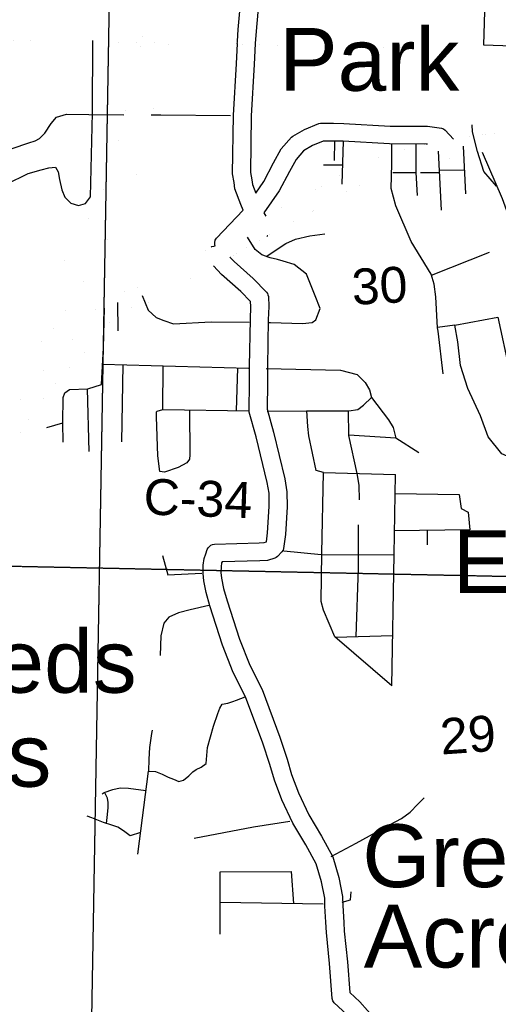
# Model space of a CAD drawing. Header units: feet. Extents: x -155 to 2562643, y -56 to 364810.
# Tile 43 of 121: x 2490327 to 2495666, y 254106 to 265086. Entities that reach past the tile are written whole.
import ezdxf
from ezdxf.enums import TextEntityAlignment as Align

# ---------------------------------------------------------------- set-up
doc = ezdxf.new("R2010")
doc.units = ezdxf.units.FT
doc.header["$MEASUREMENT"] = 0
for name, pattern in [('HIDDEN', [0.375, 0.25, -0.125]), ('HIDDEN2', [0.1875, 0.125, -0.0625]), ('water', [0])]:
    doc.linetypes.add(name, pattern=pattern)
for name, color, linetype in [('COUNTY-RD', 7, 'Continuous'), ('CR-TEXT', 7, 'Continuous'), ('INCORPORATED', 3, 'Continuous'), ('MTEXT', 2, 'Continuous'), ('SECTION', 8, 'HIDDEN2'), ('SECTION-TEXT', 8, 'Continuous'), ('STATE-RT', 2, 'Continuous'), ('STREET-RURAL', 14, 'Continuous'), ('TOWNSHIP', 9, 'HIDDEN'), ('WATERWAY', 14, 'water')]:
    doc.layers.add(name, color=color, linetype=linetype)
doc.styles.add('ARIAL', font='arial.ttf')

msp = doc.modelspace()

# ---------------------------------------------------------------- linework, layer by layer
at = {"layer": 'COUNTY-RD'}
for points in [[(2492462.9, 262550.68), (2492470.28, 262555.02), (2492491.76, 262561.84), (2492506.73, 262563.09), (2492503.28, 262574.8), (2492502.62, 262601.13), (2492508.8, 262626.72), (2492521.39, 262649.84), (2492818.2, 262961.82), (2492795.52, 263024.52), (2492726.76, 263200.76), (2492718.66, 263270.9), (2492702.2, 263367.14), (2492710.35, 264021.92), (2492743.55, 264595.42), (2492754.88, 264820.65), (2492754.67, 264821.75), (2492755.54, 264833.71), (2492756.15, 264845.8), (2492756.5, 264846.88), (2492765.85, 264975.2), (2492784.44, 265182.28)], [(2492984.08, 265169.29), (2492965.19, 264958.98), (2492955.19, 264821.66), (2492943.25, 264584.61), (2492910.27, 264014.89), (2492902.42, 263382.88), (2492916.72, 263299.24), (2492922.48, 263249.37), (2492960.83, 263151.06), (2493051.79, 263280.69), (2493159.85, 263488.68), (2493244.79, 263644.11), (2493360.79, 263775.37)], [(2493360.79, 263775.37), (2493373.39, 263785.66), (2493505.12, 263861.47), (2493663.24, 263928.54), (2493682.71, 263932.55), (2493826.15, 263933.27), (2493943.06, 263929.73), (2494458.98, 263900.34), (2494876.35, 263898.38), (2495032.16, 263876.51), (2495053.43, 263868.35), (2495072.31, 263855.63), (2495166.58, 263754.69)], [(2494876.11, 263696.45), (2494861.92, 263698.44), (2494452.82, 263700.36), (2493934.34, 263729.91), (2493823.63, 263733.25), (2493713.71, 263732.7), (2493594.37, 263682.08), (2493494.41, 263624.55), (2493409.53, 263528.5), (2493336.35, 263394.61), (2493223.13, 263176.68), (2493050.92, 262931.26), (2493071.27, 262894.26)], [(2496627.46, 262842.26), (2496457.6, 262743.29), (2496252.84, 262645.53), (2496109.29, 262613.51), (2496089.3, 262613.11), (2496069.63, 262616.67), (2495977.47, 262653.31), (2495957.33, 262667.86), (2495861.31, 262782.31), (2495777.63, 262914.91), (2495712.28, 263088.46), (2495490.58, 263605.14)], [(2493093.66, 262676.62), (2493092.46, 262675.47), (2493082.41, 262669.94)], [(2492672.27, 262438.16), (2492718.86, 262388.76), (2492932.53, 262201.54), (2493079.47, 262049.41), (2493089.63, 262034.05), (2493096.82, 262017.07), (2493100.78, 261999.07), (2493104.42, 261888.66), (2493100.2, 261737.78), (2493090.73, 261220.16), (2493091.04, 261036.05), (2493087.06, 260742.7), (2493157, 260485.47), (2493284.53, 259965.12), (2493308.01, 259821.89), (2493310.13, 259652.46), (2493291.48, 259344.6), (2493271.44, 259190.05), (2493264.21, 259169.81), (2493252.84, 259151.56), (2493201.91, 259099.17), (2493188.08, 259089.11), (2493172.75, 259081.55), (2493090.37, 259057.17), (2493007.37, 259051.35), (2492583.83, 259040.73), (2492579.7, 259029.42), (2492573.03, 258985.91), (2492572.18, 258921.52), (2492579.83, 258859.61), (2492601.94, 258744.89), (2492640.08, 258606.96), (2492777.74, 258178.92), (2492892.47, 257887.22), (2493030.08, 257615.74), (2493229.13, 257084.09), (2493309.06, 256839.61), (2493360.62, 256669.73), (2493436.69, 256463.14), (2493551.76, 256218.64), (2493692.87, 255982.89), (2493821.76, 255750.79), (2493888.8, 255520), (2493929.81, 255308.84), (2493931.07, 255208.1), (2493942.62, 255017.81), (2493942.62, 255017.8), (2493948.42, 254922.1)], [(2492890.73, 261221.83), (2492900.26, 261742.4), (2492904.32, 261888.17), (2492902.46, 261944.79), (2492794.47, 262056.6), (2492579.89, 262244.62), (2492490.31, 262339.6)], [(2493977.82, 253992.83), (2493834.74, 254124.5), (2493821.02, 254145.61), (2493812.95, 254169.48), (2493783.36, 254561.19), (2493749.02, 254906.14), (2493742, 255021.93), (2493731.15, 255200.78), (2493730.05, 255288.36), (2493694.2, 255472.95), (2493635.98, 255673.37), (2493519.59, 255882.96), (2493375.04, 256124.46), (2493252.03, 256385.85), (2493170.92, 256606.08), (2493118.3, 256779.49), (2493040.35, 257017.92), (2492846.67, 257535.21), (2492709.81, 257805.22), (2492589.3, 258111.63), (2492448.42, 258549.66), (2492407.06, 258699.24), (2492382.17, 258828.38), (2492372.02, 258910.52), (2492373.23, 259002.45), (2492385.02, 259079.4), (2492403.17, 259129.04), (2492419.12, 259179.13), (2492429.31, 259197.16), (2492442.97, 259212.71), (2492459.52, 259225.13), (2492478.26, 259233.9), (2492498.42, 259238.65), (2492997.86, 259251.17), (2493054.57, 259255.15), (2493079.15, 259262.43), (2493092.26, 259363.52), (2493110.05, 259657.26), (2493108.21, 259804.37), (2493088.43, 259925.08), (2492963.34, 260435.43), (2492888.55, 260710.53), (2492886.79, 260724.4), (2492891.04, 261037.24), (2492890.73, 261221.83)], [(2493948.42, 254922.1), (2493982.62, 254578.63), (2494008.46, 254236.43), (2494120.5, 254133.33), (2494292.24, 253940.84), (2494412.16, 253786.02), (2494418.85, 253774.5), (2494536.37, 253491.23), (2494609.78, 253363.29), (2494661.34, 253281.37), (2494737.92, 253180.99), (2494871.85, 253046.12), (2495227.93, 252621.61), (2495377.22, 252412.46), (2495452.01, 252230.5), (2495482.43, 252117.94), (2495520.44, 252079.28), (2495575.74, 252000.37), (2495646.11, 251915.71), (2495759.2, 251822.95)]]:
    msp.add_lwpolyline(points, dxfattribs=at)
at = {"layer": 'INCORPORATED'}
msp.add_lwpolyline([(2496878.49, 270047.52), (2493255.96, 270100.3), (2493255.96, 270100.3), (2493247.86, 269915.7), (2493180.67, 268995.75), (2493163.34, 268438.4), (2493141, 268075.35), (2493116.58, 267846.53), (2493107.08, 267686.07), (2493152.56, 267588.57), (2493128.73, 267483.35), (2493128.73, 267483.35), (2493999.75, 267467.84), (2493984.54, 266643.93), (2494879.37, 266642.68), (2495120.42, 266326.36), (2494817.46, 266078.87), (2494817.46, 266078.87), (2495516.83, 265300.05), (2495500.12, 264804.83), (2496468.86, 264772.23)], dxfattribs=at)
at = {"layer": 'SECTION'}
for points in [[(2491684.27, 286052.75), (2491204, 258347.06)], [(2491316.51, 264837.59), (2490757.02, 232562.19)], [(2486406.33, 259071.22), (2504512.81, 258699.42)]]:
    msp.add_lwpolyline(points, dxfattribs=at)
at = {"layer": 'STATE-RT', "color": 3, "linetype": 'Continuous', "const_width": 0.02}
for points in [[(2489656.73, 260939.79), (2489935.44, 261246.01), (2490447.32, 261808.42), (2490660.19, 262105.18), (2491245.13, 263134.53), (2491429.26, 263739.86), (2491876.34, 265656.46), (2492003.86, 266409.43), (2492264.7, 268035.68), (2492266.73, 268041.4), (2492268.04, 268051.22), (2492325.13, 268261.52), (2492330.71, 268274.93), (2492332.02, 268281.32), (2492461.86, 268584.26), (2492466.22, 268592.96), (2492466.48, 268594.04), (2492641.78, 268933.22), (2492645.13, 268939.35), (2492657.56, 268957.62), (2492692.56, 269001.7)], [(2492169.54, 265592.86), (2491720.26, 263666.86), (2491718.43, 263662.22), (2491717.69, 263657.28), (2491527.27, 263031.27), (2491514.37, 263001.53), (2491514.18, 263000.82), (2491513.68, 262999.94), (2491513.67, 262999.92), (2491513.67, 262999.92), (2490917.1, 261950.1), (2490916.59, 261949.2), (2490908.57, 261936.78), (2490685.97, 261626.45), (2490682.85, 261623.62), (2490675.02, 261612.91), (2490157.3, 261044.09), (2490018.76, 260891.87)]]:
    msp.add_lwpolyline(points, dxfattribs=at)
at = {"layer": 'STATE-RT', "color": 2, "linetype": 'Continuous', "const_width": 0.05}
for points in [[(2495163.28, 263758.23), (2495415.8, 263798.49), (2495519.54, 263809.2), (2495632.68, 263813.7), (2495821.96, 263813.64), (2496005.63, 263809.37), (2496121.34, 263801.31), (2496242.45, 263785.11), (2496342.12, 263768.58), (2496511.87, 263734.34), (2496645.83, 263715.16)], [(2493071.27, 262894.26), (2493252.14, 262992.25), (2493429.8, 263093.12), (2493574.75, 263164.79), (2493732.73, 263253.66), (2493889.79, 263347.74), (2494042.12, 263429.16), (2494164.84, 263488.6), (2494306.93, 263542.25), (2494450.4, 263586.63), (2494648.1, 263641.64), (2494836.81, 263688.57), (2494876.11, 263696.45)], [(2492672.27, 262438.16), (2492739.64, 262475.59), (2492938.77, 262584.71), (2493138.24, 262703.08), (2493349.16, 262817.35), (2493523.58, 262916.38), (2493668.17, 262987.87), (2493833.17, 263080.68), (2493988.37, 263173.66), (2494132.88, 263250.9), (2494243.92, 263304.68), (2494371.87, 263352.99), (2494506.76, 263394.71), (2494699.04, 263448.22), (2494880.63, 263493.37), (2495079.79, 263533.31), (2495287.09, 263575.44), (2495441.84, 263600.11), (2495490.58, 263605.14)], [(2491983.24, 262280.06), (2492162.44, 262385), (2492350.59, 262492.44), (2492463.97, 262551.23), (2492503.72, 262573.32)], [(2492084.3, 262107.48), (2492262.56, 262211.86), (2492446.25, 262316.76), (2492490.31, 262339.6)], [(2491232.7, 261961.6), (2491357.84, 262015.7), (2491467.16, 262052.61), (2491543.8, 262071.36), (2491614.49, 262087.46), (2491674.49, 262111.65), (2491983.24, 262280.06)], [(2491381.16, 261812.48), (2491523.02, 261860.37), (2491589.78, 261876.72), (2491674.47, 261896), (2491761.35, 261931.03), (2491907.47, 262013.37)], [(2490233.74, 260698.79), (2490331.82, 260841.8), (2490453.96, 261007.56), (2490605.47, 261194.04), (2490744.8, 261353.6), (2490886.58, 261495.72), (2491033.42, 261635.36), (2491084.85, 261671.67), (2491232.7, 261961.6)], [(2490398.68, 260585.67), (2490494.84, 260725.9), (2490612.16, 260885.12), (2490758.45, 261065.16), (2490891.08, 261217.04), (2491026.32, 261352.6), (2491160.68, 261480.38), (2491240.57, 261536.79), (2491378.16, 261806.6)]]:
    msp.add_lwpolyline(points, dxfattribs=at)
at = {"layer": 'STATE-RT', "color": 2, "linetype": 'Continuous'}
for points in [[(2491905.03, 262012.04, 0.05, 0.05, 0), (2492069.31, 262098.7, 0.05, 0.05, 0), (2492084.28, 262107.47, 0.05, 0.05, 0)], [(2489381.09, 259713.06, 0.05, 0.05, 0), (2489478.55, 259745.55, 0.05, 0.05, 0), (2489633.71, 259833.47, 0.05, 0.05, 0), (2489815.78, 259934.63, 0.05, 0.05, 0), (2489917.08, 260010.59, 0.05, 0.05, 0), (2489991.91, 260060.48, 0.05, 0.05, 0), (2490072.23, 260124.74, 0.05, 0.05, 0), (2490176.03, 260223.74, 0.05, 0.05, 0), (2490262.05, 260345.57, 0.05, 0.05, 0), (2490324.92, 260462.52, 0.05, 0.05, 0), (2490408.1, 260600.28, 0.05, 0.05, 0)]]:
    msp.add_lwpolyline(points, format="xyseb", dxfattribs=at)
at = {"layer": 'STREET-RURAL'}
for points in [[(2489416.02, 262558.86), (2490178.82, 263251.97), (2490419.73, 263371.39), (2490567.23, 263412.21), (2490650.95, 263434.67), (2490724.78, 263441.05), (2490755, 263391.11), (2490771.45, 263303.02), (2490798.02, 263188.94), (2490830.41, 263106.95), (2490898.65, 263039.16), (2490982.63, 263013.53), (2491060.36, 263037.96), (2491117.85, 263110.39), (2491138.71, 264046.25), (2491142.3, 264853.79)], [(2489264.28, 262928.79), (2489737.24, 263325.9), (2490051.23, 263587.96), (2490427.84, 263714.08), (2490497.6, 263734.47), (2490549.36, 263760.78), (2490606.93, 263821.18), (2490678.2, 263929.74), (2490737.72, 263998.16), (2490849.33, 264030.78), (2491096.34, 264029.23)], [(2491096.34, 264029.23), (2491487.16, 264026.76)], [(2491794.01, 264024.82), (2491902.91, 264024.13)], [(2491902.91, 264024.13), (2492679.03, 264019.23)], [(2493840.54, 263516.79), (2493840.6, 263729.97)], [(2493925.54, 263252.59), (2493939.82, 263729.83)], [(2494478.27, 263479.86), (2494478.58, 263490.67), (2494476.68, 263703.89)], [(2494749.92, 263596.67), (2494749.7, 263695.03)], [(2495305.72, 263144.67), (2495276.31, 263674.99)], [(2494765.15, 263124.57), (2494750.39, 263380.89), (2494749.92, 263596.67)], [(2495033.07, 262960.34), (2494997.68, 263618.83)], [(2493931.83, 263462.99), (2493714.2, 263464.54)], [(2494993.43, 261612.83), (2494988.98, 261649.91), (2494967.79, 261996.06), (2494951.71, 262136.01), (2494918.09, 262247.66), (2494693.07, 262610.79), (2494523.37, 263010.8), (2494470.56, 263204.27), (2494478.27, 263479.86)], [(2495008.8, 263411.93), (2495291.05, 263409.28)], [(2494489.28, 263380.75), (2494750.39, 263380.89)], [(2494799.17, 263381.51), (2494904.81, 263381.39)], [(2494904.81, 263381.39), (2495010.45, 263381.26)], [(2493095.56, 261710.45), (2493125.95, 261710.17), (2493483.37, 261699.49), (2493589, 261709.08), (2493630.45, 261739.75), (2493680.46, 261864.66), (2493624.41, 262008.02), (2493525, 262246.86), (2493389.65, 262354.98), (2493267.32, 262393.21), (2493201.2, 262410.24), (2493121.09, 262429.07), (2493026.73, 262465.71), (2492951.99, 262524.68), (2492869.4, 262660.73)], [(2493076.15, 262446.52), (2493294.29, 262589.88), (2493405.34, 262637.6), (2493564.46, 262674.02), (2493731.74, 262698.56)], [(2494921.74, 262235.55), (2495569.01, 262493.72)], [(2491691.2, 262010.57), (2491760.71, 261847.97), (2491849.77, 261765.19), (2491936.09, 261732.43), (2492044.41, 261696), (2492461.24, 261716.25), (2492885.7, 261712.37)], [(2490628.85, 260539.29), (2490809.68, 260592.07), (2490813.4, 260874.5), (2490828.61, 260924.8), (2490883.9, 260963.68), (2491087.4, 260968.72), (2491238.33, 261019.05), (2491260.1, 261427.92), (2491271.98, 261869.82)], [(2491424.18, 261618.17), (2491421.33, 261931.59)], [(2495180.12, 261680.81), (2495659.77, 261770.09), (2495790.61, 261167.23), (2495905.19, 260716.33), (2495955.56, 260552.86), (2495987.67, 260409.15), (2495997.37, 260295.14), (2495992.26, 260236.98), (2495943.04, 260192.19), (2495859.41, 260178.92), (2495706.74, 260244.73), (2495554.21, 260432.71), (2495468.83, 260667.75), (2495324.5, 260974.01), (2495244.81, 261229.16), (2495214.88, 261493.07), (2495180.12, 261680.81), (2494988.73, 261654)], [(2495050.62, 261136.14), (2494993.43, 261612.83)], [(2491250.38, 261245.29), (2492878.3, 261200.88)], [(2491465.55, 260377.57), (2491480.33, 261239.02)], [(2491923.11, 260740.9), (2491928.76, 261226.78)], [(2492746, 260726.06), (2492759.92, 261204.11)], [(2493078.1, 261195.83), (2493906.38, 261177.1), (2494090.75, 261127.79), (2494181.87, 261041.03), (2494231.03, 260957.66), (2494250.25, 260873.83), (2494439.63, 260624.32), (2494494.84, 260537.03), (2494524.53, 260421.31)], [(2491101.91, 260272), (2491081.42, 260968.57)], [(2493896.16, 260725.2), (2493997.02, 260725.85), (2494100.6, 260739.41), (2494161.73, 260788.39), (2494252.21, 260871.25)], [(2492220.18, 260735.54), (2492226.13, 260234.74), (2492220.9, 260184.59), (2492191.54, 260146.1), (2492094.56, 260092.58), (2491943.66, 260040.25), (2491891.63, 260049.49), (2491869.08, 260221.39), (2491854.54, 260655.76), (2491853.66, 260713.82), (2491859.56, 260719.92)], [(2491859.56, 260719.92), (2491923.11, 260740.9), (2492887.87, 260723.51)], [(2493089.15, 260721.9), (2493528.04, 260722.84), (2493896.16, 260725.2)], [(2494479.89, 257657.09), (2493841.98, 258204.54), (2493715.98, 258500.9), (2493688.67, 258598.19), (2493696.12, 259137.65), (2493715.21, 260036.31), (2493634.59, 260057.6), (2493553.36, 260445.7), (2493539.82, 260549.47), (2493528.25, 260722.84)], [(2494092.81, 260025.68), (2493998.62, 260448.91), (2493995.35, 260725.84)], [(2490812.94, 260375.82), (2490809.68, 260592.07)], [(2494778.17, 260255.08), (2494524.53, 260421.31), (2493998.57, 260453.09)], [(2493715.21, 260036.31), (2494518.84, 260013.69)], [(2494119.04, 259733.42), (2494115.54, 259893.66), (2494092.81, 260025.68)], [(2494504.12, 259123.41), (2494518.84, 260013.69)], [(2494515.38, 259804.05), (2495229.47, 259791.45), (2495250.85, 259633.83), (2495330.09, 259594.45), (2495346.8, 259398.58), (2494508.47, 259386.03)], [(2494081.46, 258207.66), (2494105.19, 258973.24), (2494106.65, 259454.37)], [(2494877.42, 259231.25), (2494877.43, 259391.55)], [(2493271.71, 259163.2), (2493688.69, 259121.36), (2494504.03, 259117.67)], [(2494479.89, 257657.09), (2494504.12, 259123.41)], [(2491919.74, 259112.64), (2491980.9, 258895.26), (2492359.85, 258915.34)], [(2492435.27, 258553.37), (2492230.26, 258506.46), (2492097.08, 258470.42), (2491989.99, 258424.76), (2491933.15, 258355.82), (2491901.35, 258215.15), (2491895.5, 257995.12)], [(2493846.27, 258200.86), (2494489.18, 258219.44)], [(2491798.21, 257127.41), (2491776.44, 256969.6), (2491768.4, 256841.31), (2491762.44, 256707.04), (2491840.35, 256702.19), (2491916.63, 256673.29), (2491983.02, 256638.24), (2492043.25, 256615.1), (2492101.51, 256589.94), (2492155.17, 256604.76), (2492214.31, 256653.71), (2492257.51, 256700.42), (2492297.09, 256723.04), (2492350.57, 256749.88), (2492405.84, 256790.76), (2492423.07, 256971.26), (2492489.34, 257208.57), (2492537.14, 257347.47), (2492560.18, 257407.9), (2492585.46, 257452.34), (2492647.13, 257465.27), (2492704.73, 257484.16), (2492744.46, 257496.77), (2492841.05, 257536.05)], [(2491803.04, 257162.44), (2491798.21, 257127.41)], [(2491644.44, 255780.1), (2491762.44, 256707.04)], [(2491245.13, 256452.19), (2491267.31, 256468.76), (2491364.09, 256500.14), (2491447.26, 256521.02), (2491541.22, 256518.22), (2491734.9, 256490.67)], [(2491294.77, 256123.92), (2491307.75, 256221.59), (2491313.05, 256299.95), (2491315.11, 256356.14), (2491305.48, 256403.92), (2491271.48, 256470.11)], [(2493801.18, 255755.79), (2494080.73, 255903.54), (2494302.23, 256025.38), (2494461.06, 256110.99), (2494584.53, 256179.36), (2494682.01, 256248.84), (2494768.82, 256338.01), (2494838.3, 256408.54)], [(2491675.05, 256020.57), (2491559.57, 255983.66), (2491483.77, 256039.19), (2491420.41, 256081.12), (2491355.69, 256104.97), (2491262.83, 256133.86), (2491133.16, 256187.55), (2491078.71, 256205.5)], [(2492271.44, 255957.9), (2492934.13, 256084.81), (2493339.43, 256147.86)], [(2492561.84, 255584.98), (2493358.67, 255586.18)], [(2492562.99, 255178.11), (2492561.84, 255584.98)], [(2493383.18, 255231.04), (2493358.67, 255586.18)], [(2493922.65, 255246.45), (2494018.6, 255270.01), (2494025.28, 255361.12)], [(2492562.8, 255244.08), (2493712.98, 255225.79)], [(2492563.81, 254887.49), (2492562.99, 255178.11)]]:
    msp.add_lwpolyline(points, dxfattribs=at)
at = {"layer": 'TOWNSHIP', "const_width": 0.03, "flags": 128}
msp.add_lwpolyline([(2486529.41, 264928.12), (2518073.53, 264331.67), (2518073.53, 264331.67), (2526264.22, 264176.79)], dxfattribs=at)
at = {"layer": 'WATERWAY'}
msp.add_lwpolyline([(2495647.56, 263229.12), (2495503.51, 263393.14), (2495435.58, 263614.78), (2495377.63, 263836.59), (2495375.05, 263915.27)], dxfattribs=at)

# ---------------------------------------------------------------- texts
at = {"layer": 'CR-TEXT', "style": 'ARIAL'}
msp.add_text('C-34', height=400, rotation=358, dxfattribs=at).set_placement((2491699.79, 259449.6), align=Align.BOTTOM_LEFT)
at = {"layer": 'MTEXT', "style": 'ARIAL'}
for s, p in [('Park', (2493221.1, 264082.93)), ('Estates', (2495157.14, 258482.81)), ('Reeds', (2488805, 257370.78)), ('Mills', (2488725.01, 256322.76)), ('Green', (2494149.13, 255202.74)), ('Acres', (2494165.12, 254306.72))]:
    msp.add_text(s, height=700, dxfattribs=at).set_placement(p, align=Align.BOTTOM_LEFT)
at = {"layer": 'SECTION-TEXT', "style": 'ARIAL'}
for s, rotation, p in [('30', 3, (2494357.85, 261801.76)), ('29', 4, (2495349.08, 256792.88))]:
    msp.add_text(s, height=400, rotation=rotation, dxfattribs=at).set_placement(p, align=Align.BOTTOM_CENTER)

doc.saveas('drawing.dxf')
